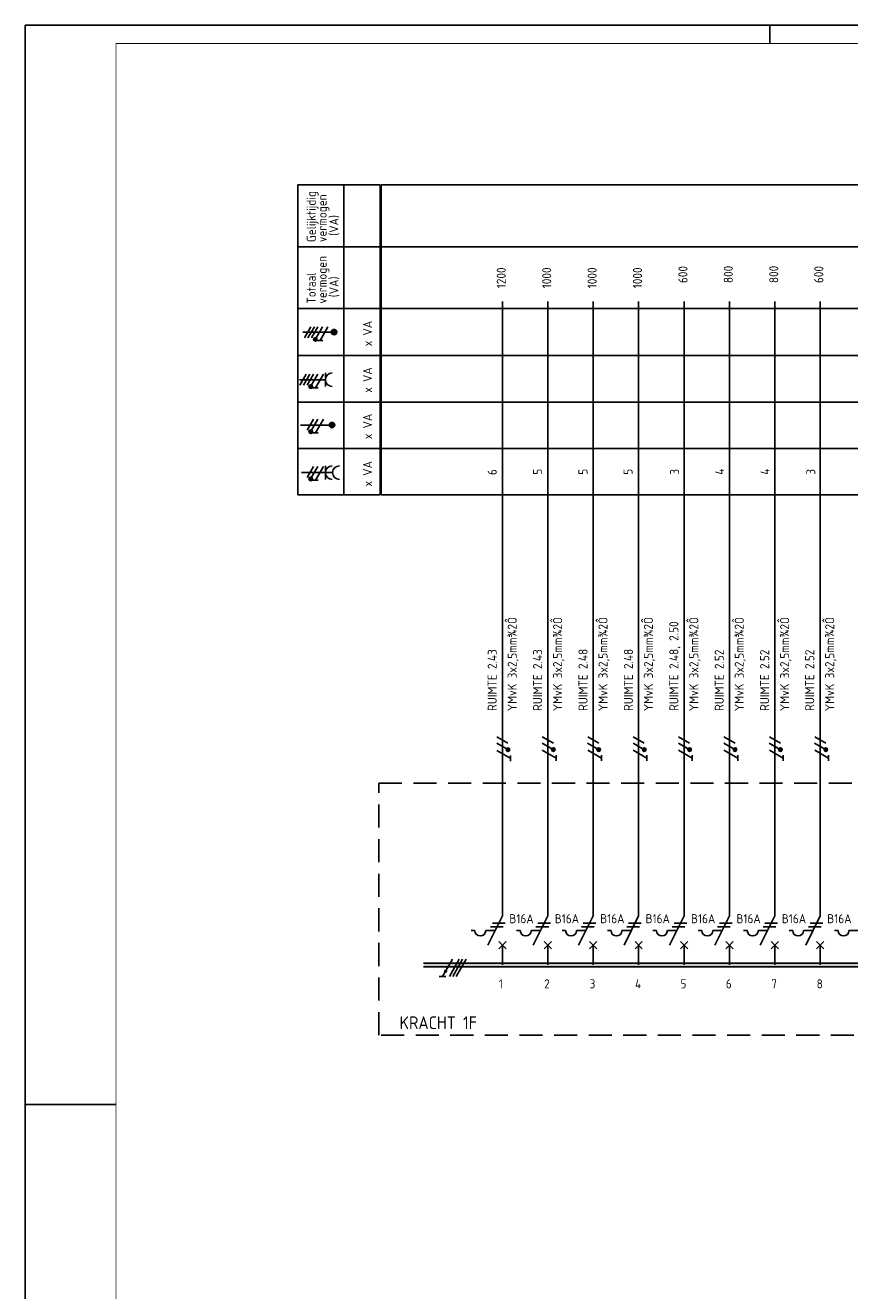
# Model space of a CAD drawing. Header units: millimetres. Extents: x 0 to 841, y 0 to 594.
# Tile 3 of 6: x 0 to 227, y 246 to 594. Entities that reach past the tile are written whole.
import ezdxf
from ezdxf.enums import TextEntityAlignment as Align

# ---------------------------------------------------------------- set-up
doc = ezdxf.new("R2010")
doc.units = ezdxf.units.MM
doc.linetypes.add('HIDDEN', pattern=[9.525, 6.35, -3.175])
doc.layers.get('0').update_dxf_attribs({"linetype": 'CONTINUOUS'})
for name, color, linetype in [('1', 7, 'CONTINUOUS'), ('40', 1, 'CONTINUOUS'), ('70', 1, 'CONTINUOUS'), ('71', 2, 'CONTINUOUS'), ('73', 4, 'CONTINUOUS'), ('EL$2B---_KADER', 4, 'CONTINUOUS'), ('LIJN018', 210, 'CONTINUOUS'), ('LIJN025', 10, 'CONTINUOUS'), ('LIJN035', 50, 'CONTINUOUS'), ('LIJN050', 90, 'CONTINUOUS'), ('TEKST25', 10, 'CONTINUOUS'), ('TEKST35', 50, 'CONTINUOUS'), ('TEKST50', 90, 'CONTINUOUS')]:
    doc.layers.add(name, color=color, linetype=linetype)
doc.styles.add('5_0', font='iso.shx')
doc.styles.add('ISO', font='ISO.SHX')
doc.styles.add('NEN', font='iso.shx')
doc.styles.add('ROMAND', font='romand')

# ---------------------------------------------------------------- blocks, each defined once
blk = doc.blocks.new('A1')
at = {"layer": 'LIJN025'}
for p, q in [((205, 589), (205, 594)), ((0, 297), (25, 297))]:
    blk.add_line(p, q, dxfattribs=at)
blk.add_lwpolyline([(0, 0), (0, 594), (841, 594), (841, 0)], close=True, dxfattribs=at)
at = {"layer": 'LIJN050', "const_width": 0.2}
blk.add_lwpolyline([(836, 5), (836, 589), (25, 589), (25, 5)], close=True, dxfattribs=at)
at = {"layer": 'TEKST25', "style": 'ROMAND', "width": 2.899115}
blk.add_attdef('STATUS', text='', height=2.5, dxfattribs=at).set_placement((795, 71.5), (834, 71.5), align=Align.FIT)
at = {"layer": 'TEKST25', "style": 'ISO'}
for tag, p in [('E', (796.25, 66)), ('NAAM-E', (807.75, 66)), ('DATUM-E', (826, 66)), ('D', (796.25, 61)), ('NAAM-D', (807.75, 61)), ('DATUM-D', (826, 61)), ('C', (796.25, 56)), ('NAAM-C', (807.75, 56)), ('DATUM-C', (826, 56)), ('B', (796.25, 51)), ('NAAM-B', (807.75, 51)), ('DATUM-B', (826, 51)), ('A', (796.25, 46)), ('NAAM-A', (807.75, 46)), ('DATUM-A', (826, 46))]:
    blk.add_attdef(tag, text='', height=2.5, dxfattribs=at).set_placement(p, align=Align.CENTER)
for tag, p in [('DATUM', (673.75, 36.25)), ('SCHAAL', (709, 36.25)), ('GETEKEND', (739.25, 36.25)), ('GECONTOL.', (774, 36.25)), ('FORMAAT', (804.25, 28.25))]:
    blk.add_attdef(tag, p, '', height=2.5, dxfattribs=at)
at = {"layer": 'TEKST35', "style": 'ISO'}
for tag, p in [('PROJECT', (675.5, 72.5)), ('PLAATS', (675.5, 63.5)), ('INSTALLATIE-REGEL1', (675.5, 52.5)), ('INSTALLATIE-REGEL2', (675.5, 43.5))]:
    blk.add_attdef(tag, p, '', height=4, dxfattribs=at)
blk.add_attdef('PROJ.NR.', text='', height=4, dxfattribs=at).set_placement((822, 23), align=Align.CENTER)
at = {"layer": 'TEKST50', "style": 'ISO'}
blk.add_attdef('FILE-NAAM', text='', height=5, dxfattribs=at).set_placement((814.5, 7.5), align=Align.CENTER)

msp = doc.modelspace()

# ---------------------------------------------------------------- linework, layer by layer
at = {"color": 10}
for p, q in [((117.57, 336.99), (114.87, 332.31)), ((119.45, 336.99), (116.74, 332.31)), ((120.39, 336.99), (117.68, 332.31)), ((120.39, 336.99), (117.68, 332.31)), ((121.32, 336.99), (118.62, 332.31)), ((115.8, 332.31), (113.93, 332.31))]:
    msp.add_line(p, q, dxfattribs=at)
msp.add_line((120.39, 336.99), (117.68, 332.31))
at = {"color": 10, "const_width": 0.469}
msp.add_lwpolyline([(115.88, 333.59, 1), (115.48, 333.83, 1)], format="xyb", close=True, dxfattribs=at)
at = {"layer": '1', "color": 1}
for p, q in [((78.57, 511.02), (76.82, 507.98)), ((79.57, 511.02), (77.82, 507.98)), ((80.57, 511.02), (78.82, 507.98)), ((81.82, 511.02), (80.1, 508.03)), ((83.32, 511.02), (81.14, 507.23)), ((77.3, 498.02), (75.55, 494.98)), ((78.3, 498.02), (76.55, 494.98)), ((79.3, 498.02), (77.55, 494.98)), ((80.55, 498.02), (78.83, 495.03)), ((82.05, 498.02), (79.87, 494.23)), ((79.3, 485.62), (77.55, 482.58)), ((80.55, 485.62), (78.83, 482.63)), ((82.05, 485.62), (79.87, 481.83)), ((79.3, 472.62), (77.55, 469.58)), ((80.55, 472.62), (78.83, 469.63)), ((82.05, 472.62), (79.87, 468.83)), ((132.87, 396.43), (129.83, 398.18)), ((145.37, 396.47), (142.33, 398.22)), ((157.87, 396.47), (154.83, 398.22)), ((170.37, 396.47), (167.33, 398.22)), ((182.87, 396.47), (179.83, 398.22)), ((195.37, 396.47), (192.33, 398.22)), ((207.87, 396.47), (204.83, 398.22)), ((220.37, 396.47), (217.33, 398.22)), ((132.79, 394.7), (129.8, 396.43)), ((133.62, 392.27), (129.83, 394.45)), ((145.29, 394.75), (142.3, 396.48)), ((146.12, 392.31), (142.33, 394.5)), ((157.79, 394.75), (154.8, 396.48)), ((158.62, 392.31), (154.83, 394.5)), ((170.29, 394.75), (167.3, 396.48)), ((171.12, 392.31), (167.33, 394.5)), ((182.79, 394.75), (179.8, 396.48)), ((183.62, 392.31), (179.83, 394.5)), ((195.29, 394.75), (192.3, 396.48)), ((196.12, 392.31), (192.33, 394.5)), ((207.79, 394.75), (204.8, 396.48)), ((208.62, 392.31), (204.83, 394.5)), ((220.29, 394.75), (217.3, 396.48)), ((221.12, 392.31), (217.33, 394.5))]:
    msp.add_line(p, q, dxfattribs=at)
at = {"layer": '1', "color": 2}
for p, q in [((127.33, 340.91), (131.35, 348.95)), ((139.83, 340.91), (143.85, 348.95)), ((152.33, 340.91), (156.35, 348.95)), ((164.83, 340.91), (168.85, 348.95)), ((177.33, 340.91), (181.35, 348.95)), ((189.83, 340.91), (193.85, 348.95)), ((202.33, 340.91), (206.35, 348.95)), ((214.83, 340.91), (218.85, 348.95)), ((122.75, 344.91), (123.75, 344.91)), ((126.75, 344.91), (129.33, 344.91)), ((135.25, 344.91), (136.25, 344.91)), ((139.25, 344.91), (141.83, 344.91)), ((147.75, 344.91), (148.75, 344.91)), ((151.75, 344.91), (154.33, 344.91)), ((160.25, 344.91), (161.25, 344.91)), ((164.25, 344.91), (166.83, 344.91)), ((172.75, 344.91), (173.75, 344.91)), ((176.75, 344.91), (179.33, 344.91)), ((185.25, 344.91), (186.25, 344.91)), ((189.25, 344.91), (191.83, 344.91)), ((197.75, 344.91), (198.75, 344.91)), ((201.75, 344.91), (204.33, 344.91)), ((210.25, 344.91), (211.25, 344.91)), ((214.25, 344.91), (216.83, 344.91)), ((222.75, 344.91), (223.75, 344.91)), ((226.75, 344.91), (229.33, 344.91))]:
    msp.add_line(p, q, dxfattribs=at)
at = {"layer": '1', "color": 1}
for centre in [(79.85, 507.59), (78.58, 494.59), (78.58, 482.19), (78.58, 469.19), (132.87, 394.68), (145.37, 394.72), (157.87, 394.72), (170.37, 394.72), (182.87, 394.72), (195.37, 394.72), (207.87, 394.72), (220.37, 394.72)]:
    msp.add_circle(centre, 0.5, dxfattribs=at)
at = {"layer": '1', "color": 2}
for centre in [(125.25, 344.91), (137.75, 344.91), (150.25, 344.91), (162.75, 344.91), (175.25, 344.91), (187.75, 344.91), (200.25, 344.91), (212.75, 344.91), (225.25, 344.91)]:
    msp.add_arc(centre, 1.5, 180, 0, dxfattribs=at)
at = {"layer": '70'}
for p, q in [((81.91, 507.23), (80.36, 507.23)), ((80.64, 494.23), (79.09, 494.23)), ((80.64, 481.83), (79.09, 481.83)), ((80.64, 468.83), (79.09, 468.83)), ((133.61, 391.55), (133.61, 393.11)), ((146.11, 391.6), (146.11, 393.15)), ((158.61, 391.6), (158.61, 393.15)), ((171.11, 391.6), (171.11, 393.15)), ((183.61, 391.6), (183.61, 393.15)), ((196.11, 391.6), (196.11, 393.15)), ((208.61, 391.6), (208.61, 393.15)), ((221.11, 391.6), (221.11, 393.15)), ((128.08, 345.91), (131.58, 345.91)), ((128.58, 346.91), (132.08, 346.91)), ((140.58, 345.91), (144.08, 345.91)), ((141.08, 346.91), (144.58, 346.91)), ((153.08, 345.91), (156.58, 345.91)), ((153.58, 346.91), (157.08, 346.91)), ((165.58, 345.91), (169.08, 345.91)), ((166.08, 346.91), (169.58, 346.91)), ((178.08, 345.91), (181.58, 345.91)), ((178.58, 346.91), (182.08, 346.91)), ((190.58, 345.91), (194.08, 345.91)), ((191.08, 346.91), (194.58, 346.91)), ((203.08, 345.91), (206.58, 345.91)), ((203.58, 346.91), (207.08, 346.91)), ((215.58, 345.91), (219.08, 345.91)), ((216.08, 346.91), (219.58, 346.91))]:
    msp.add_line(p, q, dxfattribs=at)
at = {"layer": '70', "const_width": 0.5}
for points in [[(79.6, 507.59, 1), (80.1, 507.59, 1)], [(78.33, 494.59, 1), (78.83, 494.59, 1)], [(78.33, 482.19, 1), (78.83, 482.19, 1)], [(78.33, 469.19, 1), (78.83, 469.19, 1)], [(132.87, 394.93, 1), (132.87, 394.43, 1)], [(145.37, 394.97, 1), (145.37, 394.47, 1)], [(157.87, 394.97, 1), (157.87, 394.47, 1)], [(170.37, 394.97, 1), (170.37, 394.47, 1)], [(182.87, 394.97, 1), (182.87, 394.47, 1)], [(195.37, 394.97, 1), (195.37, 394.47, 1)], [(207.87, 394.97, 1), (207.87, 394.47, 1)], [(220.37, 394.97, 1), (220.37, 394.47, 1)]]:
    msp.add_lwpolyline(points, format="xyb", close=True, dxfattribs=at)
at = {"layer": '71'}
for p, q in [((82.6, 494.61), (82.6, 498.37)), ((75.51, 496.49), (82.6, 496.49)), ((76, 470.91), (84.6, 470.91)), ((82.6, 469.03), (82.6, 472.79)), ((130.35, 339.91), (132.35, 341.91)), ((132.35, 339.91), (130.35, 341.91)), ((142.85, 339.91), (144.85, 341.91)), ((144.85, 339.91), (142.85, 341.91)), ((155.35, 339.91), (157.35, 341.91)), ((157.35, 339.91), (155.35, 341.91)), ((167.85, 339.91), (169.85, 341.91)), ((169.85, 339.91), (167.85, 341.91)), ((180.35, 339.91), (182.35, 341.91)), ((182.35, 339.91), (180.35, 341.91)), ((192.85, 339.91), (194.85, 341.91)), ((194.85, 339.91), (192.85, 341.91)), ((205.35, 339.91), (207.35, 341.91)), ((207.35, 339.91), (205.35, 341.91)), ((217.85, 339.91), (219.85, 341.91)), ((219.85, 339.91), (217.85, 341.91))]:
    msp.add_line(p, q, dxfattribs=at)
for centre, radius in [((85, 509.58), 0.75), ((85, 509.58), 0.5), ((85, 509.58), 0.25), ((84.43, 484), 0.75), ((84.43, 484), 0.5), ((84.43, 484), 0.25)]:
    msp.add_circle(centre, radius, dxfattribs=at)
for centre in [(84.48, 496.49), (84.48, 470.91), (86.48, 470.91)]:
    msp.add_arc(centre, 1.88, 90, 270, dxfattribs=at)
at = {"layer": '73'}
for p, q in [((109.62, 335.93), (499.58, 335.93)), ((109.62, 334.93), (499.58, 334.93))]:
    msp.add_line(p, q, dxfattribs=at)
msp.add_solid([(499.58, 334.93), (499.58, 335.93), (109.62, 334.93), (109.62, 335.93)], dxfattribs=at)
at = {"layer": 'LIJN018', "color": 9, "linetype": 'Continuous'}
for p, q in [((98.01, 550.08), (503.02, 550.08)), ((98.01, 464.83), (98.01, 550.08)), ((98.01, 533.08), (503.02, 533.08)), ((98.01, 516.11), (503.02, 516.11)), ((98.01, 503.11), (503.02, 503.11)), ((98.01, 490.33), (503.02, 490.33)), ((98.01, 477.53), (503.02, 477.53)), ((98.01, 464.83), (503.02, 464.83))]:
    msp.add_line(p, q, dxfattribs=at)
at = {"layer": 'LIJN025', "linetype": 'Continuous'}
for p, q in [((75.03, 464.83), (75.03, 550.08)), ((75.03, 550.08), (97.71, 550.08)), ((87.71, 464.83), (87.71, 550.08)), ((97.71, 464.83), (97.71, 550.08)), ((75.03, 533.08), (97.71, 533.08)), ((75.03, 516.11), (97.71, 516.11)), ((75.03, 503.11), (97.71, 503.11)), ((75.03, 490.34), (97.71, 490.34)), ((75.03, 477.53), (97.71, 477.53)), ((75.03, 464.83), (97.71, 464.83))]:
    msp.add_line(p, q, dxfattribs=at)
at = {"layer": 'LIJN025', "linetype": 'HIDDEN'}
for p, q in [((97.35, 385.5), (523.4, 385.5)), ((97.35, 316.1), (97.35, 385.5)), ((523.4, 316.1), (97.35, 316.1))]:
    msp.add_line(p, q, dxfattribs=at)
at = {"layer": 'LIJN035'}
for p, q in [((131.35, 348.95), (131.35, 518)), ((143.85, 348.95), (143.85, 518)), ((156.35, 348.95), (156.35, 518)), ((168.85, 348.95), (168.85, 518)), ((181.35, 348.95), (181.35, 518)), ((193.85, 348.95), (193.85, 518)), ((206.35, 348.95), (206.35, 518)), ((218.85, 348.95), (218.85, 518)), ((84.5, 509.58), (76.43, 509.58)), ((83.93, 484), (75.73, 484)), ((131.35, 335.5), (131.35, 341)), ((143.85, 335.5), (143.85, 341)), ((156.35, 335.5), (156.35, 341)), ((168.85, 335.5), (168.85, 341)), ((181.35, 335.5), (181.35, 341)), ((193.85, 335.5), (193.85, 341)), ((206.35, 335.5), (206.35, 341)), ((218.85, 335.5), (218.85, 341))]:
    msp.add_line(p, q, dxfattribs=at)

# ---------------------------------------------------------------- block references
at = {"layer": 'EL$2B---_KADER'}
msp.add_blockref('A1', (0, 0), dxfattribs=at)

# ---------------------------------------------------------------- texts
at = {"layer": '40', "linetype": 'Continuous', "style": 'NEN'}
for s, p in [('Gelijktijdig', (79.96, 534.33)), ('vermogen', (82.96, 534.33)), ('(VA)', (86.21, 536.08)), ('vermogen', (82.96, 517.41)), ('Totaal', (79.96, 517.41)), ('(VA)', (86.21, 519.16)), ('x VA', (95.46, 505.67)), ('x VA', (95.46, 492.89)), ('x VA', (95.46, 480.11)), ('x VA', (95.46, 467.09))]:
    msp.add_text(s, height=2.5, rotation=90, dxfattribs=at).set_placement(p)
at = {"layer": '40', "style": 'NEN'}
for s, p in [('1200', (132.28, 521.64)), ('1000', (144.78, 521.64)), ('1000', (157.28, 521.64)), ('1000', (169.78, 521.64)), (' 600', (182.28, 521.64)), (' 800', (194.78, 521.64)), (' 800', (207.28, 521.64)), (' 600', (219.68, 521.64)), ('6', (129.78, 470.24)), ('5', (142.28, 470.34)), ('5', (154.78, 470.34)), ('5', (167.18, 470.34)), ('3', (179.98, 470.34)), ('4', (192.38, 470.34)), ('4', (204.88, 470.34)), ('3', (217.48, 470.34)), (' YMvK 3x2,5mm¾2Ô', (135.28, 403.84)), (' YMvK 3x2,5mm¾2Ô', (147.78, 403.84)), (' YMvK 3x2,5mm¾2Ô', (160.28, 403.84)), (' YMvK 3x2,5mm¾2Ô', (172.78, 403.84)), (' YMvK 3x2,5mm¾2Ô', (185.28, 403.84)), (' YMvK 3x2,5mm¾2Ô', (197.78, 403.84)), (' YMvK 3x2,5mm¾2Ô', (210.28, 403.84)), (' YMvK 3x2,5mm¾2Ô', (222.68, 403.84)), ('RUIMTE 2.48, 2.50', (179.78, 405.34)), ('RUIMTE 2.43', (129.78, 405.34)), ('RUIMTE 2.43', (142.28, 405.34)), ('RUIMTE 2.48', (154.78, 405.34)), ('RUIMTE 2.48', (167.28, 405.34)), ('RUIMTE 2.52', (192.28, 405.34)), ('RUIMTE 2.52', (204.78, 405.34)), ('RUIMTE 2.52', (217.18, 405.34))]:
    msp.add_text(s, height=2.5, rotation=90, dxfattribs=at).set_placement(p)
for p in [(133.26, 346.92), (145.76, 346.92), (158.26, 346.92), (170.76, 346.92), (183.26, 346.92), (195.76, 346.92), (208.26, 346.92), (220.76, 346.92)]:
    msp.add_text('B16A', height=2.5, dxfattribs=at).set_placement(p)
at = {"layer": 'TEKST25', "style": '5_0'}
for s, p in [('1', (130.35, 329)), ('2', (142.85, 329)), ('3', (155.35, 329)), ('4', (167.85, 329)), ('5', (180.35, 329)), ('6', (192.85, 329)), ('7', (205.35, 329)), ('8', (217.85, 329))]:
    msp.add_text(s, height=2.5, dxfattribs=at).set_placement(p)
at = {"layer": 'TEKST35', "linetype": 'HIDDEN', "style": 'ISO'}
msp.add_text('KRACHT 1F', height=3.5, dxfattribs=at).set_placement((103.02, 317.79))

doc.saveas('drawing.dxf')
